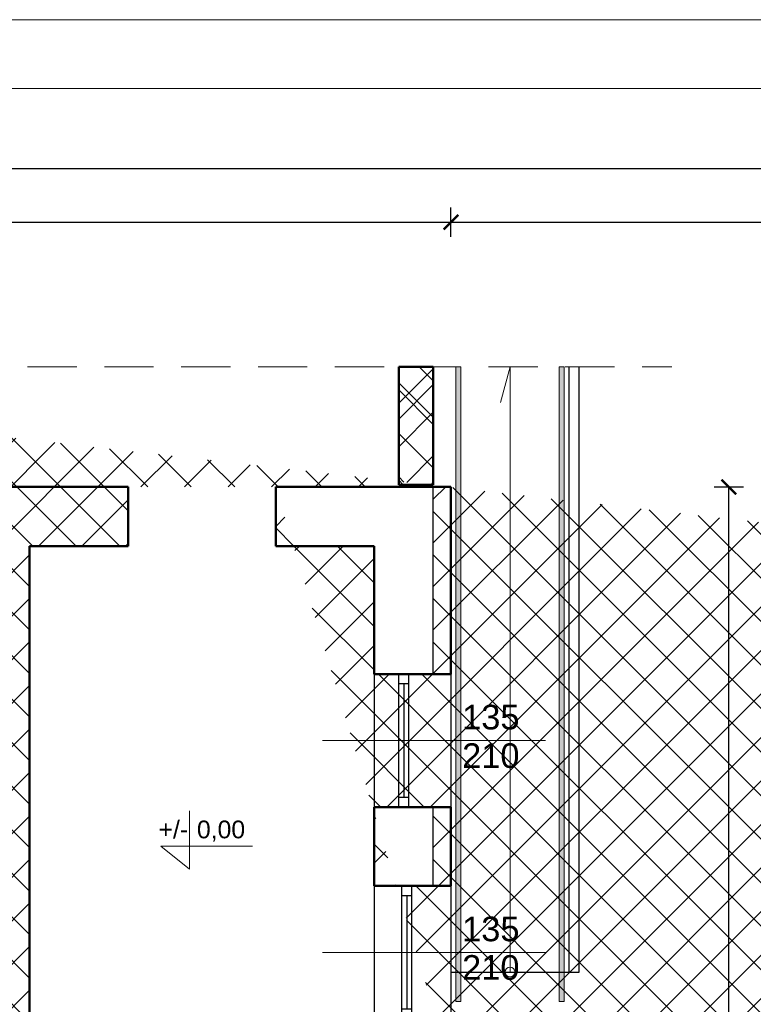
# Model space of a CAD drawing. Header units: millimetres. Extents: x -29624 to 9939, y -6894 to 6495.
# Tile 25 of 243: x -26439 to -25694, y 5327 to 6327. Entities that reach past the tile are written whole.
import ezdxf

# ---------------------------------------------------------------- set-up
doc = ezdxf.new("R2010")
doc.units = ezdxf.units.MM
doc.header["$MEASUREMENT"] = 0
doc.linetypes.add('Przerywana długa', pattern=[779.9999999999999, 500, -279.9999999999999])
for name, color, linetype in [('2D - Ogólne', 7, 'Continuous'), ('Drzwi Archicad', 7, 'Continuous'), ('Konstrukcja - Ściany zew', 7, 'Continuous'), ('Okna Archicada', 7, 'Continuous'), ('Opisy - Teksty', 7, 'Continuous')]:
    doc.layers.add(name, color=color, linetype=linetype)
for name, color, linetype, lineweight in [('A_cienkie', 130, 'Continuous', 9), ('A_opisy', 81, 'Continuous', 13), ('A_wymiary', 253, 'Continuous', 9), ('A_ściany istniejące hatch', 82, 'Continuous', 9)]:
    doc.layers.add(name, color=color, linetype=linetype, lineweight=lineweight)
doc.styles.get("Standard").update_dxf_attribs({"font": 'arial.ttf'})
doc.styles.add('STYL_AUTOMATYCZNY_1', font='arial.ttf')
doc.dimstyles.new('1do100', dxfattribs={"dimtxt": 20, "dimasz": 15, "dimexe": 15, "dimexo": 0.625, "dimgap": 6, "dimtad": 1, "dimtxsty": 'Standard', "dimblk": 'ARCHTICK', "dimcen": 2.5, "dimadec": 0, "dimazin": 0, "dimtfac": 1, "dimtmove": 0, "dimatfit": 3, "dimldrblk": 'OBLIQUE', "dimfxl": 15, "dimfxlon": 1, "dimarcsym": 0})

# ---------------------------------------------------------------- blocks, each defined once
blk = doc.blocks.new('Okno 27_2')
at = {"layer": 'Okna Archicada', "color": 7, "linetype": 'Continuous', "lineweight": 25}
for p, q in [((-675, 400), (675, 400)), ((-675, 0), (-575.0000000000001, 0)), ((-575.0000000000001, 0), (-575.0000000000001, -100)), ((-575.0000000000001, 0), (575.0000000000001, 0)), ((575.0000000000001, -100), (575.0000000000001, 0)), ((575.0000000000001, 0), (675, 0)), ((-575.0000000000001, -50), (575.0000000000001, -50)), ((-575.0000000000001, -100), (-675, -100)), ((575.0000000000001, -100), (-575.0000000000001, -100)), ((675, -100), (575.0000000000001, -100)), ((-675, -380), (675, -380))]:
    blk.add_line(p, q, dxfattribs=at)
at = {"layer": 'Okna Archicada', "color": 7, "linetype": 'Continuous', "lineweight": 50}
for p, q in [((-675, 400), (-675, 0)), ((675, 400), (675, 0)), ((-675, 0), (-675, -100)), ((-675, 0), (-675, -100)), ((675, 0), (675, -100)), ((675, 0), (675, -100)), ((-675, -100), (-675, -380)), ((675, -100), (675, -380))]:
    blk.add_line(p, q, dxfattribs=at)
blk = doc.blocks.new('Okno 27_3')
at = {"layer": 'Okna Archicada', "color": 7, "linetype": 'Continuous', "lineweight": 25}
for p, q in [((-675, 430.0000000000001), (675, 430.0000000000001)), ((-675, 0), (-575.0000000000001, 0)), ((-575.0000000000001, 0), (-575.0000000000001, -100)), ((-575.0000000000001, 0), (575.0000000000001, 0)), ((575.0000000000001, -100), (575.0000000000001, 0)), ((575.0000000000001, 0), (675, 0)), ((-575.0000000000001, -50), (575.0000000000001, -50)), ((-575.0000000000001, -100), (-675, -100)), ((575.0000000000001, -100), (-575.0000000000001, -100)), ((675, -100), (575.0000000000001, -100)), ((-675, -350), (675, -350))]:
    blk.add_line(p, q, dxfattribs=at)
at = {"layer": 'Okna Archicada', "color": 7, "linetype": 'Continuous', "lineweight": 50}
for p, q in [((-675, 0), (-675, 430.0000000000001)), ((675, 0), (675, 430.0000000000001)), ((-675, -100), (-675, 0)), ((-675, -100), (-675, 0)), ((675, -100), (675, 0)), ((675, -100), (675, 0)), ((-675, -350), (-675, -100)), ((675, -350), (675, -100))]:
    blk.add_line(p, q, dxfattribs=at)
blk = doc.blocks.new('Ściana_2_1', base_point=(-7572.261235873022, 24720))
at = {"layer": 'Konstrukcja - Ściany zew', "color": 7, "linetype": 'Continuous', "lineweight": 50}
for p, q in [((-7572.261235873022, 23420), (-7322.261235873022, 23420)), ((-7322.261235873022, 23420), (-7222.261235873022, 23420)), ((-7222.261235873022, 23420), (-6792.261235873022, 23420)), ((-7572.261235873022, 22070), (-7322.261235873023, 22070)), ((-7322.261235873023, 22070), (-7222.261235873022, 22070)), ((-7222.261235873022, 22070), (-6792.261235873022, 22070)), ((-7292.261235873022, 21270), (-7572.261235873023, 21270)), ((-7192.261235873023, 21270), (-7292.261235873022, 21270)), ((-6792.261235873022, 21270), (-7192.261235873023, 21270))]:
    blk.add_line(p, q, dxfattribs=at)
at = {"layer": 'Konstrukcja - Ściany zew', "color": 7, "linetype": 'Continuous', "lineweight": 50, "flags": 128}
for points in [[(-6792.26123587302, 25320), (-7572.261235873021, 25320)], [(-6792.261235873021, 23420), (-6792.261235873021, 25320)], [(-7572.261235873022, 24720), (-7572.261235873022, 23419.9999809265)], [(-7572.261235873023, 22070.00008642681), (-7572.261235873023, 21269.99990761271)], [(-6792.261235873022, 21270), (-6792.261235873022, 22070)]]:
    blk.add_lwpolyline(points, dxfattribs=at)
at = {"layer": 'Okna Archicada', "color": 21, "linetype": 'Continuous', "lineweight": 13, "true_color": 0xff9955, "zscale": 1000, "rotation": 270}
for name, p in [('Okno 27_3', (-7222.261235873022, 22745)), ('Okno 27_2', (-7192.261235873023, 20595))]:
    blk.add_blockref(name, p, dxfattribs=at)
blk = doc.blocks.new('Ściana_6_1', base_point=(-11072.26123587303, -3900.000000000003))
at = {"layer": 'Konstrukcja - Ściany zew', "color": 7, "linetype": 'Continuous', "lineweight": 50, "flags": 128}
blk.add_lwpolyline([(-11072.26123587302, 16792.65354461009), (-11072.26123587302, 24720)], dxfattribs=at)
blk = doc.blocks.new('Prosty otwór drzwiowy_2')
at = {"layer": 'Drzwi Archicad', "color": 7, "linetype": 'Continuous', "lineweight": 50}
for p, q in [((-750, 0), (-750, -600)), ((750, 0), (750, -600))]:
    blk.add_line(p, q, dxfattribs=at)
blk = doc.blocks.new('Prosty otwór drzwiowy_3')
at = {"layer": 'Drzwi Archicad', "color": 7, "linetype": 'Continuous', "lineweight": 50}
for p, q in [((-900, 0), (-900, -600)), ((900, 0), (900, -600))]:
    blk.add_line(p, q, dxfattribs=at)
blk = doc.blocks.new('Ściana_10_1', base_point=(-7572.261235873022, 24720))
at = {"layer": 'Konstrukcja - Ściany zew', "color": 7, "linetype": 'Continuous', "lineweight": 50}
for p, q in [((-15452.26123587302, 24720), (-15452.26123587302, 25320)), ((-13652.26123587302, 24720), (-13652.26123587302, 25320)), ((-10072.26123587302, 24720), (-10072.26123587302, 25320)), ((-8572.261235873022, 24720), (-8572.261235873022, 25320))]:
    blk.add_line(p, q, dxfattribs=at)
at = {"layer": 'Konstrukcja - Ściany zew', "color": 7, "linetype": 'Continuous', "lineweight": 50, "flags": 128}
for points in [[(-15452.26131186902, 25320), (-17472.26123587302, 25320)], [(-10072.26119563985, 25320), (-13652.26117775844, 25320)], [(-7572.261235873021, 25320), (-8572.2612546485, 25320)], [(-17472.26123587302, 24720), (-15452.26118669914, 24720)], [(-13652.26118669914, 24720), (-11552.26123587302, 24720)], [(-11072.26123587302, 24720), (-10072.2612850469, 24720)], [(-8572.2612850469, 24720), (-7572.261235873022, 24720)]]:
    blk.add_lwpolyline(points, dxfattribs=at)
at = {"layer": 'Drzwi Archicad', "color": 21, "linetype": 'Continuous', "lineweight": 13, "true_color": 0xff9955, "zscale": 1000, "rotation": 180}
for name, p in [('Prosty otwór drzwiowy_3', (-14552.26123587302, 24720)), ('Prosty otwór drzwiowy_2', (-9322.261235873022, 24720))]:
    blk.add_blockref(name, p, dxfattribs=at)
blk = doc.blocks.new('Ściana_75_1', base_point=(-7322.261235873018, 26540.34210670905))
at = {"layer": 'Konstrukcja - Ściany zew', "color": 7, "linetype": 'Continuous', "lineweight": 50, "flags": 128}
for points in [[(-7322.261235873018, 26540.34210670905), (-7322.261235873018, 25343.4551035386)], [(-6972.261235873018, 26540.34210670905), (-7322.261235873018, 26540.34210670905)], [(-6972.261235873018, 25343.4551035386), (-6972.261235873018, 26540.34210670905)], [(-7322.261235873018, 25343.4551035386), (-6972.261235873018, 25343.4551035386)]]:
    blk.add_lwpolyline(points, dxfattribs=at)
blk = doc.blocks.new('_ArchTick')
at = {"color": 0, "linetype": 'ByBlock', "const_width": 0.15}
blk.add_lwpolyline([(-0.5, -0.5), (0.5, 0.5)], dxfattribs=at)
blk = doc.blocks.new('*D1255')
at = {"layer": 'A_wymiary', "color": 0, "lineweight": -2, "transparency": 16777216}
for p, q in [((-27147.05965633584, 6106.17077205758), (-27147.05965633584, 6136.17077205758)), ((-26001.05965633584, 6106.17077205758), (-26001.05965633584, 6136.17077205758)), ((-27147.05965633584, 6121.17077205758), (-26001.05965633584, 6121.17077205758))]:
    blk.add_line(p, q, dxfattribs=at)
at = {"layer": 'Defpoints', "color": 0, "transparency": 16777216}
for p in [(-26001.05965633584, 6121.17077205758), (-27147.05965633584, 5852.323442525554), (-26001.05965633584, 5852.323442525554)]:
    blk.add_point(p, dxfattribs=at)
at = {"layer": 'A_wymiary', "color": 0, "lineweight": -2, "transparency": 16777216, "xscale": 15, "yscale": 15, "zscale": 15, "rotation": 180}
blk.add_blockref('_ArchTick', (-27147.05965633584, 6121.17077205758), dxfattribs=at)
at = {"layer": 'A_wymiary', "color": 0, "lineweight": -2, "transparency": 16777216, "xscale": 15, "yscale": 15, "zscale": 15}
blk.add_blockref('_ArchTick', (-26001.05965633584, 6121.17077205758), dxfattribs=at)
at = {"layer": 'A_wymiary', "color": 0, "transparency": 16777216, "insert": (-26574.0704544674, 6137.382231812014), "char_height": 20, "attachment_point": 5}
blk.add_mtext('1146', dxfattribs=at)
blk = doc.blocks.new('_Oblique')
at = {"color": 0, "linetype": 'ByBlock', "lineweight": -2}
blk.add_line((-0.5, -0.5), (0.5, 0.5), dxfattribs=at)
blk = doc.blocks.new('*D1256')
at = {"layer": 'A_wymiary', "color": 0, "lineweight": -2, "transparency": 16777216}
for p, q in [((-26001.05965633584, 6106.17077205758), (-26001.05965633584, 6136.17077205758)), ((-24619.05965633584, 6106.17077205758), (-24619.05965633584, 6136.17077205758)), ((-26001.05965633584, 6121.17077205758), (-24619.05965633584, 6121.17077205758))]:
    blk.add_line(p, q, dxfattribs=at)
at = {"layer": 'Defpoints', "color": 0, "transparency": 16777216}
for p in [(-24619.05965633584, 6121.17077205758), (-26001.05965633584, 5852.323442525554), (-24619.05965633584, 5615.323439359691)]:
    blk.add_point(p, dxfattribs=at)
at = {"layer": 'A_wymiary', "color": 0, "lineweight": -2, "transparency": 16777216, "xscale": 15, "yscale": 15, "zscale": 15, "rotation": 180}
blk.add_blockref('_ArchTick', (-26001.05965633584, 6121.17077205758), dxfattribs=at)
at = {"layer": 'A_wymiary', "color": 0, "lineweight": -2, "transparency": 16777216, "xscale": 15, "yscale": 15, "zscale": 15}
blk.add_blockref('_ArchTick', (-24619.05965633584, 6121.17077205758), dxfattribs=at)
at = {"layer": 'A_wymiary', "color": 0, "transparency": 16777216, "insert": (-25310.29505468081, 6137.389053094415), "char_height": 20, "attachment_point": 5}
blk.add_mtext('1382', dxfattribs=at)
blk = doc.blocks.new('*D1295')
at = {"layer": 'A_wymiary', "color": 0, "lineweight": -2, "transparency": 16777216}
for p, q in [((-27147.05965633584, 6160.845450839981), (-27147.05965633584, 6190.845450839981)), ((-23199.05965633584, 6160.845450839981), (-23199.05965633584, 6190.845450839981)), ((-27147.05965633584, 6175.845450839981), (-23199.05965633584, 6175.845450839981))]:
    blk.add_line(p, q, dxfattribs=at)
at = {"layer": 'Defpoints', "color": 0, "transparency": 16777216}
for p in [(-23199.05965633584, 6175.845450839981), (-27147.05965633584, 5852.323442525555), (-23199.05965633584, 4880.323442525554)]:
    blk.add_point(p, dxfattribs=at)
at = {"layer": 'A_wymiary', "color": 0, "lineweight": -2, "transparency": 16777216, "xscale": 15, "yscale": 15, "zscale": 15, "rotation": 180}
blk.add_blockref('_ArchTick', (-27147.05965633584, 6175.845450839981), dxfattribs=at)
at = {"layer": 'A_wymiary', "color": 0, "lineweight": -2, "transparency": 16777216, "xscale": 15, "yscale": 15, "zscale": 15}
blk.add_blockref('_ArchTick', (-23199.05965633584, 6175.845450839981), dxfattribs=at)
at = {"layer": 'A_wymiary', "color": 0, "transparency": 16777216, "insert": (-25173.0704544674, 6192.063731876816), "char_height": 20, "attachment_point": 5}
blk.add_mtext('3948', dxfattribs=at)
blk = doc.blocks.new('*D1296')
at = {"layer": 'A_wymiary', "color": 0, "lineweight": -2, "transparency": 16777216}
for p, q in [((-25733.88778396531, 5852.323442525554), (-25703.88778396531, 5852.323442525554)), ((-25718.88778396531, 4048.323442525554), (-25718.88778396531, 5852.323442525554)), ((-25733.88778396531, 4048.323442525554), (-25703.88778396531, 4048.323442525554))]:
    blk.add_line(p, q, dxfattribs=at)
at = {"layer": 'Defpoints', "color": 0, "transparency": 16777216}
for p in [(-26001.05965633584, 5852.323442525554), (-25718.88778396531, 5852.323442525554), (-26001.05965633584, 4048.323442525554)]:
    blk.add_point(p, dxfattribs=at)
at = {"layer": 'A_wymiary', "color": 0, "lineweight": -2, "transparency": 16777216, "xscale": 15, "yscale": 15, "zscale": 15}
for p, rotation in [((-25718.88778396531, 5852.323442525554), 90), ((-25718.88778396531, 4048.323442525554), 270)]:
    blk.add_blockref('_ArchTick', p, dxfattribs=dict(at, rotation=rotation))
at = {"layer": 'A_wymiary', "color": 0, "transparency": 16777216, "insert": (-25735.09924371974, 4950.312644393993), "char_height": 20, "attachment_point": 5, "rotation": 90}
blk.add_mtext('1804', dxfattribs=at)
blk = doc.blocks.new('Wypełnienie_144_1', base_point=(0, 4.241660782e-314))
at = {"layer": '2D - Ogólne', "linetype": 'Continuous', "lineweight": 0, "true_color": 0x000000}
h = blk.add_hatch(dxfattribs=at)
h.set_pattern_fill('BLOCZKI_BETONOWE_0001', color=18, style=0, pattern_type=2)
h.set_pattern_definition([(45, (0, 0), (-494.9747468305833, 494.9747468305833), []), (135, (0, 0), (494.9747468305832, 494.9747468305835), [])])
h.paths.add_polyline_path([(-7322.261235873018, 25343.4551035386), (-6972.261235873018, 25343.4551035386), (-6972.261235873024, 26540.34215631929), (-7322.261311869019, 26540.34215631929)])
at = {"layer": '2D - Ogólne', "color": 7, "linetype": 'Continuous', "lineweight": 25, "flags": 128}
blk.add_lwpolyline([(-7322.261235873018, 25343.4551035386), (-7322.261311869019, 26540.34215631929), (-6972.261235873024, 26540.34215631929), (-6972.261235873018, 25343.4551035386)], close=True, dxfattribs=at)

msp = doc.modelspace()

# ---------------------------------------------------------------- hatches: boundary and pattern name
at = {"layer": 'A_cienkie', "true_color": 0xffffff}
h = msp.add_hatch(color=7, dxfattribs=at)
h.dxf.hatch_style = 1
h.paths.add_polyline_path([(-25991.05965633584, 5974.35765319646), (-25991.05965633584, 5329.823442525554), (-25996.05965633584, 5329.823442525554), (-25996.05965633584, 5974.35765319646)])
h = msp.add_hatch(color=7, dxfattribs=at)
h.dxf.hatch_style = 1
h.paths.add_polyline_path([(-25891.05965633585, 5974.35765319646), (-25891.05965633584, 5329.823442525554), (-25886.05965633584, 5329.823442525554), (-25886.05965633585, 5974.35765319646)])
at = {"layer": 'A_ściany istniejące hatch'}
h = msp.add_hatch(dxfattribs=at)
h.set_pattern_fill('NET', color=256, scale=250, angle=45)
h.set_pattern_definition([(45, (7385.571392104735, 0), (-22.09708691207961, 22.09708691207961), []), (135, (7385.571392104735, 0), (-22.09708691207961, -22.09708691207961), [])])
h.paths.add_polyline_path([(-24601.05965633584, 5156.323444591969), (-24559.05965633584, 5156.323441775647), (-24559.05965633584, 4894.323442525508), (-24349.05965633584, 4894.323442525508), (-24349.05965633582, 4852.323442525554), (-24601.05965633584, 4852.323442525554)], flags=16)
h.paths.add_polyline_path([(-24007.05800551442, 4880.323442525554), (-24007.05800551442, 4820.323442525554), (-24127.05965633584, 4820.323442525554), (-24127.05965633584, 4660.323442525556), (-24187.05965633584, 4660.323442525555), (-24187.05965633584, 4852.323442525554), (-24229.05965633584, 4852.323442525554), (-24229.05965633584, 4894.323442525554), (-24225.05965633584, 4894.323442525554), (-24225.05965633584, 5553.323442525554), (-24559.05965633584, 5553.323442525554), (-24559.05965633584, 5507.323442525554), (-24601.05965633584, 5507.323442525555), (-24601.05965633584, 5597.323442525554), (-24143.05965633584, 5597.323442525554), (-24143.05965931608, 5553.323442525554), (-24181.05965633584, 5553.323442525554), (-24181.05965633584, 4880.323442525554)], flags=17)
h.paths.add_polyline_path([(-23403.05965633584, 4880.323442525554), (-23261.05965633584, 4880.323442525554), (-23261.05965633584, 4942.323442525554), (-23217.05965633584, 4942.323442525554), (-23217.05965633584, 4657.323445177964), (-23277.05965633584, 4657.323445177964), (-23277.05965633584, 4820.323442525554), (-23403.05965633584, 4820.323442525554)], flags=17)
h.paths.add_polyline_path([(-23360.05965633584, 4000.323442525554), (-23277.05965633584, 4000.323442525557), (-23277.05965633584, 4115.323445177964), (-23217.05965633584, 4115.323445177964), (-23217.05965633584, 3942.323442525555), (-23277.05965633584, 3942.323442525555), (-23277.05965633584, 3975.323442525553), (-23360.05965633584, 3975.323442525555)], flags=17)
h.paths.add_polyline_path([(-23717.05965633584, 4570.323442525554), (-23687.05965633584, 4570.323442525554), (-23687.05965633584, 4540.323442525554), (-23717.05965633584, 4540.323442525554)], flags=17)
h.paths.add_polyline_path([(-23717.05965633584, 4276.323442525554), (-23687.05965633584, 4276.323442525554), (-23687.05965633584, 4306.323442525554), (-23717.05965633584, 4306.323442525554)], flags=17)
h.paths.add_polyline_path([(-24205.05965633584, 2730.323442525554), (-24145.05965633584, 2730.323442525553), (-24145.05965633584, 2570.323442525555), (-23907.05965633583, 2570.323442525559), (-23907.05965633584, 2750.323442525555), (-23847.05965633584, 2750.323442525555), (-23847.05965633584, 2570.323442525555), (-23277.05965633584, 2570.323442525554), (-23277.05965633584, 2720.323442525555), (-23217.05965633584, 2720.323442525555), (-23217.05965633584, 2510.323442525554), (-24205.05965633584, 2510.323442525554)])
h.paths.add_polyline_path([(-26687.05965227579, 5880.323442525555), (-26474.05965633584, 5880.32344487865), (-26474.05966137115, 5974.357659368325), (-26449.05965901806, 5974.35765319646), (-26449.05965901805, 5855.323442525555), (-26687.05965227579, 5855.323442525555)], flags=17)
h.paths.add_polyline_path([(-26054.05965633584, 5854.668952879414), (-26019.05965633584, 5854.668952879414), (-26019.05965633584, 5974.35765319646), (-26054.05965633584, 5974.35765319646)], flags=17)
h.paths.add_polyline_path([(-25764.05965630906, 4030.323442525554), (-25694.05966801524, 4030.323442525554), (-25694.05966801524, 3970.323442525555), (-25764.05965630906, 3970.323442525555)], flags=17)
h.paths.add_polyline_path([(-25354.05965630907, 4030.323442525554), (-25284.05965630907, 4030.323442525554), (-25284.05965630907, 3970.323442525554), (-25354.05965630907, 3970.323442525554)], flags=17)
h.paths.add_polyline_path([(-24913.05965630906, 4030.323442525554), (-24845.05966801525, 4030.323442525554), (-24845.05966801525, 3970.323442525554), (-24913.05965630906, 3970.323442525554)], flags=17)
h.paths.add_polyline_path([(-24710.05965630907, 4030.323442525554), (-24629.05966801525, 4030.323442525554), (-24629.05966801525, 3970.323442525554), (-24710.05965630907, 3970.323442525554)], flags=17)
h.paths.add_polyline_path([(-24127.05965633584, 4530.323438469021), (-24187.05965633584, 4530.323438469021), (-24187.05965633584, 4454.323442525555), (-24127.05965633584, 4454.323442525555)], flags=17)
h.paths.add_polyline_path([(-24559.05965633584, 5377.323440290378), (-24601.05965633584, 5377.323440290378), (-24601.05965633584, 5286.323444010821), (-24559.05965633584, 5286.323444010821)], flags=16)
h.paths.add_polyline_path([(-24013.05965633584, 5597.323442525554), (-23879.05965633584, 5597.323442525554), (-23879.05965633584, 5553.323442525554), (-24013.05965633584, 5553.323442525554)], flags=17)
h.paths.add_polyline_path([(-23261.05965633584, 5277.323444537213), (-23217.05965633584, 5277.323444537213), (-23217.05965633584, 5352.323442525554), (-23261.05965633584, 5352.323442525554)], flags=17)
h.paths.add_polyline_path([(-23261.05965633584, 5072.323442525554), (-23217.05965633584, 5072.323442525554), (-23217.05965633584, 5147.323442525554), (-23261.05965633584, 5147.323442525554)], flags=17)
h.paths.add_polyline_path([(-23277.05965633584, 4451.32344741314), (-23217.05965633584, 4451.32344741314), (-23217.05965633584, 4527.323445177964), (-23277.05965633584, 4527.323445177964)], flags=17)
h.paths.add_polyline_path([(-23277.05965633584, 4245.32344741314), (-23217.05965633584, 4245.32344741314), (-23217.05965633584, 4321.323445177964), (-23277.05965633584, 4321.323445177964)], flags=17)
h.paths.add_polyline_path([(-23277.05965633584, 3737.323444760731), (-23217.05965633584, 3737.323444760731), (-23217.05965633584, 3812.323442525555), (-23277.05965633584, 3812.323442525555)], flags=17)
h.paths.add_polyline_path([(-23277.05965633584, 3532.323444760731), (-23217.05965633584, 3532.323444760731), (-23217.05965633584, 3607.323442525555), (-23277.05965633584, 3607.323442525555)], flags=17)
h.paths.add_polyline_path([(-23277.05965633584, 3060.32344476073), (-23217.05965633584, 3060.32344476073), (-23217.05965633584, 3130.323442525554), (-23277.05965633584, 3130.323442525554)], flags=17)
h.paths.add_polyline_path([(-23217.05965633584, 2855.323442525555), (-23277.05965633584, 2855.323442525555), (-23277.05965633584, 2925.323442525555), (-23217.05965633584, 2925.323442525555)], flags=17)
h.paths.add_polyline_path([(-24502.05965659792, 2970.323442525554), (-24432.05965633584, 2970.323442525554), (-24432.05965633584, 2910.323442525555), (-24502.05965659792, 2910.323442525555)], flags=17)
h.paths.add_polyline_path([(-24707.05965633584, 2910.323442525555), (-24637.05965633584, 2910.323442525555), (-24637.05965633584, 2970.323442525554), (-24707.05965633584, 2970.323442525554)], flags=17)
h.paths.add_polyline_path([(-24912.05965659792, 2970.323442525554), (-24842.05965633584, 2970.323442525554), (-24842.05965633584, 2910.323442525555), (-24912.05965659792, 2910.323442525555)], flags=17)
h.paths.add_polyline_path([(-25169.05965633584, 2910.323442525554), (-25047.05966804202, 2910.323442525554), (-25047.05966804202, 2970.323442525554), (-25169.05965633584, 2970.323442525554)], flags=17)
h.paths.add_polyline_path([(-25374.05965659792, 2970.323442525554), (-25304.05965633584, 2970.323442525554), (-25304.05965633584, 2910.323442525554), (-25374.05965659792, 2910.323442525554)], flags=17)
h.paths.add_polyline_path([(-25579.05965633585, 2910.323442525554), (-25509.05965633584, 2910.323442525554), (-25509.05965633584, 2970.323442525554), (-25579.05965633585, 2970.323442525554)], flags=17)
h.paths.add_polyline_path([(-25784.05965659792, 2970.323442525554), (-25714.05965633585, 2970.323442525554), (-25714.05965633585, 2910.323442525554), (-25784.05965659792, 2910.323442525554)], flags=17)
h.paths.add_polyline_path([(-23895.05965633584, 2970.323442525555), (-23981.55965633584, 2970.323442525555), (-23981.54424533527, 2910.323442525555), (-23907.05965633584, 2910.323442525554), (-23907.05965633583, 2860.323442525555), (-23847.05965633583, 2860.323442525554), (-23847.05965633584, 3103.823442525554), (-23895.05965633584, 3103.823442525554)], flags=17)
h.paths.add_polyline_path([(-24091.55965633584, 2970.323442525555), (-24091.54424533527, 2910.323442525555), (-24145.05965633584, 2910.323442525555), (-24145.05965633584, 2870.323442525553), (-24205.05965633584, 2870.323442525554), (-24205.05965633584, 2910.323442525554), (-24297.05965633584, 2910.323442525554), (-24297.05965633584, 2970.323442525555)], flags=17)
h.paths.add_polyline_path([(-26079.05965633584, 2864.323442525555), (-26019.05965633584, 2864.323442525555), (-26019.05965633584, 2910.323442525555), (-25919.05965633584, 2910.323442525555), (-25919.05966804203, 2970.323442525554), (-26079.05965633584, 2970.323442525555)], flags=17)
h.paths.add_polyline_path([(-24289.05965630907, 4030.323442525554), (-24187.05965633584, 4030.323442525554), (-24187.05965633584, 4324.323442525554), (-24127.05965633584, 4324.32343846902), (-24127.05965633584, 4000.323442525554), (-24110.05965633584, 4000.323442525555), (-24110.05965633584, 3975.323442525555), (-24127.05965633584, 3975.323442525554), (-24127.05965633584, 3620.323442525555), (-24100.05965633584, 3620.323442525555), (-24100.05965633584, 3540.323442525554), (-24127.05965633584, 3540.323442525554), (-24127.05965633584, 3320.323442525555), (-24302.55965633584, 3320.323442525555), (-24302.55965633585, 3368.323442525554), (-24167.05965633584, 3368.323442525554), (-24167.05965633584, 3970.323442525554), (-24289.05965657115, 3970.323442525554)], flags=17)
h.paths.add_polyline_path([(-24494.05965630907, 4030.323442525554), (-24424.05965630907, 4030.323442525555), (-24424.05965630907, 3970.323442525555), (-24457.05965633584, 3970.323442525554), (-24457.05965633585, 3804.323442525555), (-24489.05965633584, 3804.323445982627), (-24489.05965633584, 3970.323442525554), (-24494.05965630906, 3970.323442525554)], flags=17)
h.paths.add_polyline_path([(-24736.05965633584, 3368.323442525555), (-24489.05965633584, 3368.323442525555), (-24489.05965633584, 3518.323447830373), (-24457.05965633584, 3518.3234443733), (-24457.05965633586, 3368.323442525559), (-24412.55965633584, 3368.323442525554), (-24412.55965633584, 3320.323442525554), (-24736.05965633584, 3320.323442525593)], flags=17)
h.paths.add_polyline_path([(-25725.05965633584, 3368.323442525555), (-25725.05965633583, 3320.323442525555), (-25485.05965633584, 3320.323442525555), (-25485.05965633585, 3368.323442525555), (-25489.05965630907, 3368.323442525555), (-25489.05965630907, 3460.323442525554), (-25517.05965630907, 3460.323442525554), (-25517.05965630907, 3368.323442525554)], flags=17)
h.paths.add_polyline_path([(-26079.05965633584, 4061.323442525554), (-26019.05965633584, 4061.323442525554), (-26019.05965633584, 4030.323442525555), (-25899.05965630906, 4030.323442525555), (-25899.05966801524, 3970.323442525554), (-26039.05965633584, 3970.323442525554), (-26039.05965633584, 3368.323442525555), (-25835.05965633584, 3368.323442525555), (-25835.05965633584, 3320.323442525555), (-26079.05965633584, 3320.323442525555)], flags=17)
h.paths.add_polyline_path([(-26019.05965633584, 4357.738516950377), (-26079.05965633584, 4357.738516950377), (-26079.05965633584, 4201.323453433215), (-26019.05965633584, 4201.323453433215)], flags=17)
h.paths.add_polyline_path([(-26019.05965633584, 4572.297004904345), (-26079.05965633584, 4572.297004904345), (-26079.05965633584, 4492.738518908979), (-26019.05965633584, 4492.738518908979)], flags=17)
h.paths.add_polyline_path([(-26019.05965633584, 4787.323442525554), (-26079.05965633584, 4787.323442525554), (-26079.05965633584, 4707.297013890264), (-26019.05965633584, 4707.297013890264)], flags=17)
h.paths.add_polyline_path([(-26019.05965633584, 5107.323442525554), (-26079.05965633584, 5107.323442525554), (-26079.05965633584, 4922.323442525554), (-26019.05965633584, 4922.323442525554)], flags=17)
h.paths.add_polyline_path([(-26019.05965633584, 5312.323442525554), (-26079.05965633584, 5312.323442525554), (-26079.05965633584, 5242.323455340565), (-26019.05965633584, 5242.323455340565)], flags=17)
h.paths.add_polyline_path([(-26019.05965633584, 5527.323442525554), (-26079.05965633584, 5527.323442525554), (-26079.05965633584, 5447.323442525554), (-26019.05965633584, 5447.323442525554)], flags=17)
h.paths.add_polyline_path([(-27069.05965633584, 5252.439788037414), (-27129.05965633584, 5252.439788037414), (-27129.05965633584, 5322.419772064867), (-27069.05965633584, 5322.419772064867), (-27069.05965633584, 5324.323442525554), (-26609.05965633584, 5324.323442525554), (-26609.05965633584, 5314.323442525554), (-26640.15965633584, 5314.323442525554), (-26640.15965633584, 5238.323442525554), (-26655.15965633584, 5238.323442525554), (-26655.15965633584, 5314.323442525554), (-26911.05965633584, 5314.323442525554), (-26911.05965633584, 5299.320287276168), (-26918.05965633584, 5299.320287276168), (-26918.05965633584, 5314.323442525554), (-27069.05965633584, 5314.323442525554)])
h.paths.add_polyline_path([(-27069.05965633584, 5197.323442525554), (-27069.05965633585, 5204.323442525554), (-26918.05965633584, 5204.323442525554), (-26918.05965633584, 5209.320288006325), (-26911.05965633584, 5209.320288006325), (-26911.05965633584, 5186.842374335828), (-26918.05965633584, 5186.842373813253), (-26918.05965633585, 5197.323442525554)], flags=17)
h.paths.add_polyline_path([(-27129.05965633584, 5117.439788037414), (-27069.05965633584, 5117.439788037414), (-27069.05965633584, 5087.323442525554), (-26918.05965633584, 5087.323442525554), (-26918.05965633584, 5096.842374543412), (-26911.05965633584, 5096.842374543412), (-26911.05965633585, 5087.323442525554), (-26655.15965633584, 5087.323442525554), (-26655.15965633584, 5143.323442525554), (-26640.15965633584, 5143.323442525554), (-26640.15965633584, 5087.323442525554), (-26612.05965609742, 5087.323442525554), (-26612.05965633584, 5072.323442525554), (-27069.05965633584, 5072.323442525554), (-27069.05965633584, 5046.959804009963), (-27129.05965633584, 5046.959804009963)])
h.paths.add_polyline_path([(-27129.05965633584, 4916.959804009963), (-27069.05965633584, 4916.959804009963), (-27069.05965633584, 4872.323442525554), (-26477.05965633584, 4872.323442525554), (-26477.05965633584, 4889.588796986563), (-26429.05965633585, 4889.588796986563), (-26429.05965633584, 4560.322612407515), (-26477.05965633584, 4560.322612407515), (-26477.05965633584, 4832.323442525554), (-27069.05965633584, 4832.323442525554), (-27069.05965633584, 4754.452296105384), (-27129.05965633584, 4754.452296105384)])
h.paths.add_polyline_path([(-27129.05965633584, 4414.472312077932), (-27069.05965633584, 4414.472312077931), (-27069.05965633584, 4392.323442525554), (-26477.05965633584, 4392.323442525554), (-26477.05965633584, 4450.322612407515), (-26429.05965633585, 4450.322612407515), (-26429.05965633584, 4053.322612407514), (-26477.05965633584, 4053.322612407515), (-26477.05965633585, 4367.323442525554), (-27069.05965633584, 4367.323442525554), (-27069.05965633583, 4344.256026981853), (-27129.05965633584, 4344.256026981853)])
h.paths.add_polyline_path([(-27129.05965633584, 4000.125357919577), (-27069.05965633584, 4000.125357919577), (-27069.05965633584, 3930.323442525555), (-26477.05965633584, 3930.323442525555), (-26477.05965633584, 3943.322612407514), (-26429.05965633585, 3943.322612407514), (-26429.05965633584, 3884.684373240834), (-26477.05965633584, 3884.684373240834), (-26477.05965633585, 3887.323442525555), (-27069.05965633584, 3887.323442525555), (-27069.05965633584, 3835.125357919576), (-27129.05965633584, 3835.125357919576)])
h.paths.add_polyline_path([(-27129.05965633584, 3700.125357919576), (-27069.05965633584, 3700.125357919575), (-27069.05965633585, 3645.543180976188), (-27010.05965633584, 3645.543180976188), (-27010.05965633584, 3787.240861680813), (-27000.69587569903, 3787.240861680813), (-27000.69587692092, 3781.240861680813), (-27004.05965633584, 3781.240861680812), (-27004.05965633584, 3645.543180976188), (-26907.05965633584, 3645.543180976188), (-26907.05965633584, 3781.240861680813), (-26911.69587692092, 3781.240861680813), (-26911.69587692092, 3787.240861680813), (-26896.5144484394, 3787.240861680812), (-26896.5144484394, 3781.240861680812), (-26901.05965633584, 3781.240861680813), (-26901.05965633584, 3645.543180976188), (-26804.05965633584, 3645.543180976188), (-26804.05965633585, 3781.240861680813), (-26807.5144484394, 3781.240861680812), (-26807.51444953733, 3787.240861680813), (-26798.05965633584, 3787.240861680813), (-26798.05965633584, 3752.240861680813), (-26793.88796868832, 3752.240861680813), (-26793.88796868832, 3746.240861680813), (-26798.05965633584, 3746.240861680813), (-26798.05965633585, 3645.543180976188), (-26630.05965633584, 3645.543180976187), (-26630.05965633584, 3746.240861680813), (-26704.88796654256, 3746.240861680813), (-26704.88796753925, 3752.240861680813), (-26624.05965633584, 3752.240861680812), (-26624.05965633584, 3645.543180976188), (-26477.05965633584, 3645.543180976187), (-26477.05965633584, 3774.684373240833), (-26429.05965633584, 3774.684373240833), (-26429.05965633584, 3627.829504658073), (-26477.05965633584, 3627.829504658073), (-26477.05965633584, 3630.543180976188), (-26624.05965633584, 3630.543180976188), (-26624.05965633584, 3588.24317934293), (-26630.05965633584, 3588.243180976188), (-26630.05965633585, 3630.543180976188), (-27069.05965633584, 3630.543180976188), (-27129.05965633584, 3630.543180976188)])
h.paths.add_polyline_path([(-27129.05965633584, 4549.472312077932), (-27069.05965633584, 4549.472312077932), (-27069.05965633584, 4619.452296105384), (-27129.05965633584, 4619.452296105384)])
h.paths.add_polyline_path([(-27129.05965633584, 4135.125357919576), (-27069.05965633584, 4135.125357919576), (-27069.05965633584, 4209.256026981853), (-27129.05965633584, 4209.256026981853)], flags=17)
h.paths.add_polyline_path([(-27129.05965633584, 3425.563196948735), (-27069.05965633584, 3425.563196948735), (-27069.05965633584, 3495.543180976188), (-27129.05965633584, 3495.543180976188)], flags=17)
h.paths.add_polyline_path([(-27129.05965633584, 3220.583212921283), (-27129.05965633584, 3290.563196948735), (-27069.05965633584, 3290.563196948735), (-27069.05965633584, 3280.563196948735), (-27022.05965633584, 3280.563196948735), (-27022.05965633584, 3451.543196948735), (-27010.8489369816, 3451.543196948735), (-27010.8489369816, 3445.543196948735), (-27016.05965633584, 3445.543196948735), (-27016.05965633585, 3280.563196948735), (-26917.05965633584, 3280.563196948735), (-26917.05965633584, 3445.543196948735), (-26921.84893456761, 3445.543196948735), (-26921.84893456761, 3451.543196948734), (-26906.54779697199, 3451.543196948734), (-26906.54779697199, 3445.543196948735), (-26911.05965633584, 3445.543196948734), (-26911.05965633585, 3280.563196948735), (-26814.05965633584, 3280.563196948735), (-26814.05965633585, 3445.543196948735), (-26817.54779522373, 3445.543196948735), (-26817.54779826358, 3451.543196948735), (-26803.51444971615, 3451.543196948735), (-26803.5144484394, 3445.543196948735), (-26808.05965633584, 3445.543196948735), (-26808.05965633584, 3280.563196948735), (-26711.05965633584, 3280.563196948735), (-26711.05965633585, 3445.543196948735), (-26714.5144484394, 3445.543196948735), (-26714.5144484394, 3451.543196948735), (-26711.05965633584, 3451.543196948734), (-26711.05965633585, 3495.543180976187), (-26630.05965633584, 3495.543180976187), (-26630.05965633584, 3499.243179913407), (-26624.05965633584, 3499.243179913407), (-26624.05965633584, 3485.215646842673), (-26630.05965633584, 3485.215646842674), (-26630.05965633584, 3489.543180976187), (-26705.05965633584, 3489.543180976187), (-26705.05965633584, 3280.563196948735), (-26630.05965633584, 3280.563196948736), (-26630.05965633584, 3396.215642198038), (-26624.05965633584, 3396.21564435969), (-26624.05965633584, 3280.563196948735), (-26477.05965633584, 3280.563196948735), (-26477.05965633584, 3517.829504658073), (-26429.05965633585, 3517.829504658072), (-26429.05965633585, 3084.023442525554), (-26477.05965633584, 3084.023442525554), (-26477.05965633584, 3265.563196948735), (-26624.05965633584, 3265.563196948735), (-26624.05965633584, 3168.053688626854), (-26630.05965633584, 3168.053688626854), (-26630.05965633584, 3265.563196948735), (-26705.05965633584, 3265.563196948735), (-26705.05965633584, 3072.723442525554), (-26630.05965633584, 3072.723442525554), (-26630.05965633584, 3079.05368821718), (-26624.05965633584, 3079.05368821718), (-26624.05965633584, 3063.023443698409), (-26630.05965633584, 3063.023442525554), (-26630.05965633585, 3066.723442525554), (-26711.05965633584, 3066.723442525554), (-26711.05965633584, 3140.323442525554), (-26714.5144484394, 3140.323442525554), (-26714.5144484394, 3146.323442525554), (-26711.05965633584, 3146.323442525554), (-26711.05965633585, 3265.563196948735), (-26808.05965633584, 3265.563196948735), (-26808.05965633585, 3146.323442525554), (-26803.51444929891, 3146.323442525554), (-26803.5144484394, 3140.323442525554), (-26817.54779697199, 3140.323442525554), (-26817.54779522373, 3146.323442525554), (-26814.05965633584, 3146.323442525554), (-26814.05965633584, 3265.563196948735), (-26911.05965633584, 3265.563196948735), (-26911.05965633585, 3146.323442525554), (-26906.54779697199, 3146.323442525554), (-26906.54779697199, 3140.323442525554), (-26921.84893562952, 3140.323442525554), (-26921.84893456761, 3146.323442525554), (-26917.05965633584, 3146.323442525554), (-26917.05965633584, 3265.563196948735), (-27016.05965633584, 3265.563196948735), (-27016.05965633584, 3146.323442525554), (-27010.84893516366, 3146.323442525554), (-27010.8489369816, 3140.323442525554), (-27022.05965633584, 3140.323442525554), (-27022.05965633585, 3265.563196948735), (-27069.05965633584, 3265.563196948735), (-27069.05965633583, 3220.583212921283)])
h.paths.add_polyline_path([(-27009.05965633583, 2829.323442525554), (-27069.05965633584, 2829.323442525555), (-27069.05965633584, 2910.323442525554), (-27129.05965633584, 2910.323442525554), (-27129.05965633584, 3085.583212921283), (-27069.05965633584, 3085.583212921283), (-27069.05965633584, 2970.323442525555), (-26630.05965633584, 2970.323442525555), (-26630.05965633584, 2974.023442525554), (-26624.05965633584, 2974.023443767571), (-26624.05965633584, 2970.323442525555), (-26477.05965633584, 2970.323442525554), (-26477.05965633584, 2974.023442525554), (-26429.05965633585, 2974.023442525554), (-26429.05965633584, 2919.323443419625), (-26454.05965633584, 2919.323442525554), (-26454.05965633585, 2930.323442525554), (-26624.05965633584, 2930.323442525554), (-26624.05965633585, 2925.583212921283), (-26630.05965633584, 2925.583212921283), (-26630.05965633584, 2930.323442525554), (-26814.05965633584, 2930.323442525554), (-26814.05965633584, 2890.070277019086), (-26839.05965633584, 2890.070277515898), (-26839.05965633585, 2930.323442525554), (-27009.05965633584, 2930.323442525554)])
h.paths.add_polyline_path([(-27009.05965633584, 2580.323442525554), (-27009.05965633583, 2619.323442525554), (-27069.05965633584, 2619.323442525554), (-27069.05965633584, 2520.323442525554), (-26019.05965633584, 2520.323442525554), (-26019.05965633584, 2724.323442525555), (-26079.05965633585, 2724.323442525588), (-26079.05965633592, 2580.323442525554)])
edge = h.paths.add_edge_path()
edge.add_line((-23749.05965633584, 5597.323442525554), (-23749.05965991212, 5553.323442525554))
edge.add_line((-23749.05965991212, 5553.323442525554), (-23711.05965633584, 5553.323442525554))
edge.add_line((-23711.05965633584, 5553.323442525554), (-23711.05965633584, 5403.323442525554))
edge.add_line((-23711.05965633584, 5403.323442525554), (-23684.05965633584, 5403.323442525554))
edge.add_line((-23684.05965633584, 5403.323442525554), (-23684.05965633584, 5553.323442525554))
edge.add_line((-23684.05965633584, 5553.323442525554), (-23261.05965633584, 5553.323442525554))
edge.add_line((-23261.05965633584, 5553.323442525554), (-23261.05965633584, 5482.323440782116))
edge.add_line((-23261.05965633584, 5482.323440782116), (-23217.05965633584, 5482.323442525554))
edge.add_line((-23217.05965633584, 5482.323442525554), (-23217.05965633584, 5597.323442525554))
edge.add_line((-23217.05965633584, 5597.323442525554), (-23749.05965633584, 5597.323485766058))
edge.add_line((-27084.05965633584, 5974.357659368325), (-27049.05965633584, 5974.357659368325))
edge.add_line((-27049.05965633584, 5974.357659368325), (-27049.05964925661, 5880.32344487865))
edge.add_line((-27049.05964925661, 5880.32344487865), (-26867.05965633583, 5880.32344487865))
edge.add_line((-26867.05965633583, 5880.32344487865), (-26867.05965218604, 5855.323442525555))
edge.add_line((-26867.05965218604, 5855.323442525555), (-27084.05965633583, 5855.323442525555))
edge.add_line((-27084.05965633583, 5855.323442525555), (-27084.05965633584, 5974.35765319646))
edge.add_line((-25489.05965630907, 3570.323442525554), (-25517.05965630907, 3570.323442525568))
edge.add_line((-25517.05965630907, 3570.323442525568), (-25517.05965624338, 3855.323442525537))
edge.add_line((-25517.05965624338, 3855.323442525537), (-25489.0596563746, 3855.323442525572))
edge.add_line((-25489.0596563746, 3855.323442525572), (-25489.05965617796, 3775.342492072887))
edge.add_line((-25489.05965617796, 3775.342492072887), (-25489.05965630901, 3683.71488578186))
edge.add_line((-25489.05965630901, 3683.71488578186), (-25489.05965630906, 3580.323442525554))
edge.add_line((-25489.05965630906, 3580.323442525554), (-25489.05966801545, 3570.323442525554))
edge.add_line((-26179.05965633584, 5852.323442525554), (-26019.05965633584, 5852.323442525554))
edge.add_line((-26019.05965633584, 5852.323442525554), (-26019.05965633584, 5662.323442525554))
edge.add_line((-26019.05965633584, 5662.323442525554), (-26079.05965633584, 5662.323442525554))
edge.add_line((-26079.05965633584, 5662.323442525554), (-26079.05965633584, 5792.323442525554))
edge.add_line((-26079.05965633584, 5792.323442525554), (-26179.05965633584, 5792.323442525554))
edge.add_line((-26179.05965633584, 5792.323442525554), (-26179.05965821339, 5852.323442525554))
edge.add_line((-26687.05965052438, 5852.323442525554), (-26329.05965633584, 5852.323442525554))
edge.add_line((-26329.05965633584, 5852.323442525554), (-26329.05965633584, 5792.323442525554))
edge.add_line((-26329.05965633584, 5792.323442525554), (-26429.05965633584, 5792.323442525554))
edge.add_line((-26429.05965633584, 5792.323442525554), (-26429.05965633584, 4999.588796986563))
edge.add_line((-26429.05965633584, 4999.588796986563), (-26477.05965633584, 4999.588796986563))
edge.add_line((-26477.05965633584, 4999.588796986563), (-26477.05965633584, 5072.323442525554))
edge.add_line((-26477.05965633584, 5072.323442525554), (-26517.05965299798, 5072.323442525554))
edge.add_line((-26517.05965299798, 5072.323442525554), (-26517.05965633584, 5087.323442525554))
edge.add_line((-26517.05965633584, 5087.323442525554), (-26477.05965633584, 5087.323442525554))
edge.add_line((-26477.05965633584, 5087.323442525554), (-26477.05965633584, 5792.323442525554))
edge.add_line((-26477.05965633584, 5792.323442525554), (-26687.05965141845, 5792.323442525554))
edge.add_line((-26687.05965141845, 5792.323442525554), (-26687.05965633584, 5852.323442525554))
edge.add_line((-26839.05965633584, 2790.070277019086), (-26814.05965633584, 2790.07027602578))
edge.add_line((-26814.05965633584, 2790.07027602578), (-26814.05965633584, 2755.323442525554))
edge.add_line((-26814.05965633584, 2755.323442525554), (-26454.05965633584, 2755.323442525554))
edge.add_line((-26454.05965633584, 2755.323442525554), (-26454.05965633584, 2821.355609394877))
edge.add_line((-26454.05965633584, 2821.355609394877), (-26429.05965633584, 2821.355609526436))
edge.add_line((-26429.05965633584, 2821.355609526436), (-26429.05965633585, 2750.323442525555))
edge.add_line((-26429.05965633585, 2750.323442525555), (-26759.05965633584, 2750.323442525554))
edge.add_line((-26759.05965633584, 2750.323442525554), (-26759.05965633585, 2730.323442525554))
edge.add_line((-26759.05965633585, 2730.323442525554), (-26839.05965633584, 2730.323442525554))
edge.add_line((-26839.05965633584, 2730.323442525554), (-26839.05965396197, 2790.070277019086))
h.paths.add_polyline_path([(-25059.05965633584, 3855.323442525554), (-25099.05965633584, 3855.323442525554), (-25099.05965633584, 3368.323442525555), (-25375.05965633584, 3368.323442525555), (-25375.05965633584, 3320.323442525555), (-24846.05965633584, 3320.323442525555), (-24846.05965633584, 3368.323442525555), (-25059.05965633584, 3368.323442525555)], flags=17)
h.paths.add_polyline_path([(-25099.05965633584, 3955.323442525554), (-25059.05965633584, 3955.323442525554), (-25059.05965633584, 3970.323442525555), (-25048.05965630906, 3970.323442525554), (-25048.05965630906, 4030.323442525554), (-25149.05965630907, 4030.323442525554), (-25149.05965657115, 3970.323442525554), (-25099.05965633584, 3970.323442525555)], flags=17)
h.paths.add_polyline_path([(-23578.05965693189, 4820.323442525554), (-23832.05800551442, 4820.323442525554), (-23832.05800239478, 4880.323442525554), (-23711.05965633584, 4880.323442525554), (-23711.05965633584, 4953.323446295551), (-23684.05965633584, 4953.323446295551), (-23684.05965633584, 4880.323442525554), (-23578.05965693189, 4880.323442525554)], flags=17)
h.paths.add_polyline_path([(-23789.5634736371, 3577.323442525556), (-23779.5634736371, 3577.323442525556), (-23779.5634736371, 3592.323442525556), (-23789.5634736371, 3592.323442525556)], flags=17)
h.paths.add_polyline_path([(-23699.5634736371, 3749.323442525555), (-23684.5634736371, 3749.323442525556), (-23684.5634736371, 3975.323442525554), (-23644.05965633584, 3975.323442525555), (-23644.05965261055, 4000.323442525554), (-24000.05965633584, 4000.323442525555), (-24000.05965633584, 3975.323442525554), (-23939.05965633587, 3975.323442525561), (-23939.05965633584, 3749.323442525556), (-23921.05965633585, 3749.323442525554), (-23921.05965633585, 3759.323442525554), (-23929.05965633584, 3759.323442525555), (-23929.05965633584, 3975.323442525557), (-23789.5634736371, 3975.323442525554), (-23789.5634736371, 3759.323442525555), (-23836.05965762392, 3759.323442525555), (-23836.05965762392, 3749.323442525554), (-23774.56347214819, 3749.323442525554), (-23774.56347214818, 3759.323442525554), (-23779.56347363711, 3759.323442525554), (-23779.5634736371, 3975.323442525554), (-23694.56347363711, 3975.323442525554), (-23694.56347363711, 3759.323442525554), (-23699.5634736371, 3759.323442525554)], flags=17)
h.paths.add_polyline_path([(-23929.05965633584, 3592.323442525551), (-23939.05965633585, 3592.323442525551), (-23939.05965633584, 3368.323442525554), (-23997.05965633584, 3368.323442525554), (-23997.05965633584, 3320.323442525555), (-23895.05965633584, 3320.323442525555), (-23895.05965633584, 3213.823442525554), (-23847.05965633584, 3213.823442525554), (-23847.05965633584, 3320.323442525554), (-23277.05965633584, 3320.323442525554), (-23277.05965633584, 3265.32344476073), (-23217.05965633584, 3265.323442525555), (-23217.05965633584, 3402.323442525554), (-23277.05965633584, 3402.323442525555), (-23277.05965633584, 3368.323442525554), (-23779.5634736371, 3368.323442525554), (-23779.5634736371, 3477.323442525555), (-23789.5634736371, 3477.323442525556), (-23789.5634736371, 3368.323442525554), (-23929.05965633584, 3368.323442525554)], flags=17)
h.paths.add_polyline_path([(-27129.05965633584, 5662.39975609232), (-27069.05965633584, 5662.399756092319), (-27069.05965633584, 5792.323442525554), (-26867.05966393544, 5792.323442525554), (-26867.05966393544, 5852.323442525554), (-27129.05965633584, 5852.323442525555)])
h.paths.add_polyline_path([(-27069.05965633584, 5527.399756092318), (-27129.05965633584, 5527.399756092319), (-27129.05965633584, 5457.419772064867), (-27069.05965633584, 5457.419772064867)])

# ---------------------------------------------------------------- linework, layer by layer
at = {"layer": '2D - Ogólne', "color": 7, "linetype": 'Przerywana długa', "lineweight": 15, "ltscale": 0.1}
msp.add_line((-27289.04333486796, 5974.35765319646), (-25776.92085591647, 5974.35765319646), dxfattribs=at)
at = {"layer": '2D - Ogólne', "color": 7, "linetype": 'Continuous', "lineweight": 25}
for p, q in [((-25881.05965633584, 5359.823442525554), (-25881.05965633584, 5974.35765319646)), ((-25871.05965633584, 5359.823442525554), (-25871.05965633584, 5974.35765319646)), ((-26019.05965633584, 5662.323442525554), (-26019.05965633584, 5852.323442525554)), ((-26019.05965633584, 5447.323442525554), (-26019.05965633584, 5527.323442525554)), ((-26001.05965633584, 5359.823442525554), (-25871.05965633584, 5359.823442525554))]:
    msp.add_line(p, q, dxfattribs=at)
at = {"layer": '2D - Ogólne', "color": 7, "linetype": 'Continuous', "lineweight": 15}
for p, q in [((-25905.01348234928, 5594.89975609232), (-26131.50411699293, 5594.89975609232)), ((-25905.01348234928, 5379.823442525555), (-26131.50411699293, 5379.823442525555))]:
    msp.add_line(p, q, dxfattribs=at)
at = {"layer": 'A_cienkie'}
for points in [[(-25991.05965633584, 5974.35765319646), (-25991.05965633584, 5329.823442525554), (-25996.05965633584, 5329.823442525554), (-25996.05965633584, 5974.35765319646)], [(-25891.05965633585, 5974.35765319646), (-25891.05965633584, 5329.823442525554), (-25886.05965633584, 5329.823442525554), (-25886.05965633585, 5974.35765319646)]]:
    msp.add_lwpolyline(points, close=True, dxfattribs=at)
at = {"layer": 'A_opisy'}
for p, q in [((-25941.05965633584, 5974.35765319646), (-25950.79063862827, 5938.123473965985)), ((-25941.05965633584, 5359.823442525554), (-25941.05965633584, 5974.35765319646))]:
    msp.add_line(p, q, dxfattribs=at)
for points in [[(-27888.73450102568, 6326.793076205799), (-21688.73450102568, 6326.793076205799), (-21688.73450102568, 2126.793076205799), (-27888.73450102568, 2126.793076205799)], [(-27688.73450102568, 6256.793076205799), (-21758.73450102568, 6256.793076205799), (-21758.73450102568, 2196.793076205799), (-27688.73450102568, 2196.793076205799)]]:
    msp.add_lwpolyline(points, close=True, dxfattribs=at)
msp.add_lwpolyline([(-26266.68880670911, 5523.569712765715), (-26266.68880670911, 5464.208979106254), (-26295.61810080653, 5487.60663218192), (-26202.75142388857, 5487.60663218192)], dxfattribs=at)
msp.add_circle((-25941.05965633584, 5359.823442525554), 5, dxfattribs=at)

# ---------------------------------------------------------------- block references
at = {"layer": '2D - Ogólne', "color": 7, "linetype": 'Continuous', "lineweight": 15, "xscale": 0.1, "yscale": 0.1, "zscale": 0.1}
msp.add_blockref('Wypełnienie_144_1', (-25321.83353274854, 3320.323442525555), dxfattribs=at)
at = {"layer": 'Konstrukcja - Ściany zew', "color": 7, "lineweight": 50, "xscale": 0.1, "yscale": 0.1, "zscale": 0.1}
for name, p in [('Ściana_75_1', (-26054.05965633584, 5974.35765319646)), ('Ściana_10_1', (-26079.05965633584, 5792.323442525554)), ('Ściana_2_1', (-26079.05965633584, 5792.323442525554)), ('Ściana_6_1', (-26429.05965633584, 2930.323442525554))]:
    msp.add_blockref(name, p, dxfattribs=at)

# ---------------------------------------------------------------- texts
at = {"layer": 'A_opisy', "char_height": 18, "attachment_point": 1}
for s, width, heights, insert in [('+/-', 12.03373974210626, [0], (-26298.03918984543, 5513.622910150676)), ('0,00', 39.47499531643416, [21.6343792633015], (-26259.05918066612, 5513.622910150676))]:
    msp.add_mtext_dynamic_manual_height_columns(s, width=width, gutter_width=12.5, heights=heights, dxfattribs=dict(at, insert=insert))
at = {"layer": 'Opisy - Teksty', "color": 7, "linetype": 'Continuous', "lineweight": 15, "char_height": 24.99999999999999, "attachment_point": 2, "line_spacing_factor": 0.9382079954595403, "style": 'STYL_AUTOMATYCZNY_1'}
for insert in [(-25960.63016265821, 5631.183679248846), (-25960.63016265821, 5416.107365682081)]:
    msp.add_mtext('\\A1;135\\P210', dxfattribs=dict(at, insert=insert))

# ---------------------------------------------------------------- dimensions: what is measured, and where the dimension line sits
at = {"layer": 'A_wymiary'}
for base, p1, p2, picture, middle in [((-23199.05965633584, 6175.845450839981), (-27147.05965633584, 5852.323442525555), (-23199.05965633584, 4880.323442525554), '*D1295', (-25173.0704544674, 6175.845450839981)), ((-26001.05965633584, 6121.17077205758), (-27147.05965633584, 5852.323442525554), (-26001.05965633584, 5852.323442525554), '*D1255', (-26574.0704544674, 6121.17077205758)), ((-24619.05965633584, 6121.17077205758), (-26001.05965633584, 5852.323442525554), (-24619.05965633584, 5615.323439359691), '*D1256', (-25310.29505468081, 6121.17077205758))]:
    dim = msp.add_linear_dim(base=base, p1=p1, p2=p2, dimstyle='1do100', dxfattribs=at)
    dim.commit()
    dim.dimension.update_dxf_attribs({"geometry": picture, "text_midpoint": middle, "dimtype": 160})
dim = msp.add_linear_dim(base=(-25718.88778396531, 5852.323442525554), p1=(-26001.05965633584, 4048.323442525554), p2=(-26001.05965633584, 5852.323442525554), angle=90, dimstyle='1do100', dxfattribs=at)
dim.commit()
dim.dimension.update_dxf_attribs({"geometry": '*D1296', "text_midpoint": (-25718.88778396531, 4950.312644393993), "dimtype": 160})

doc.saveas('drawing.dxf')
